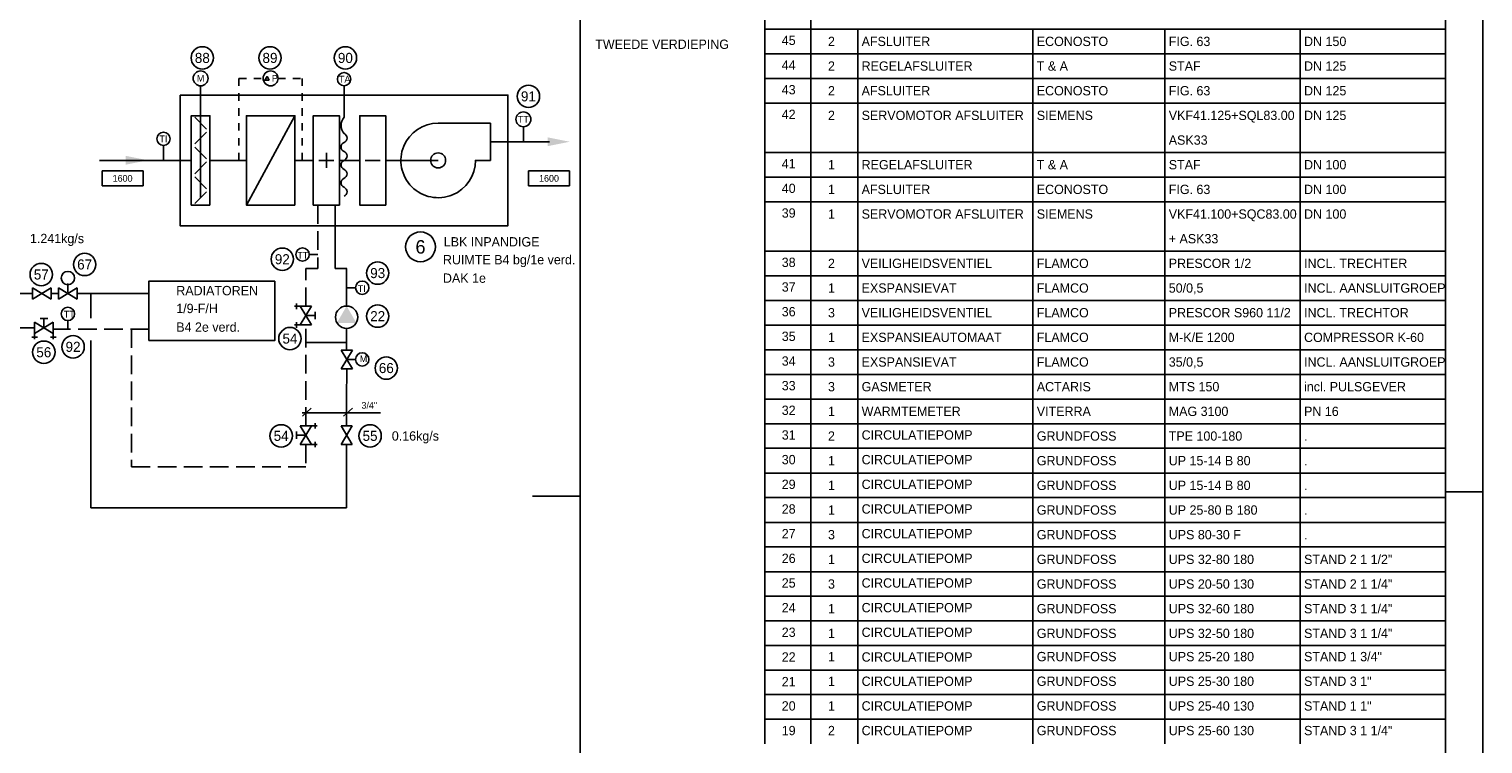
# Model space of a CAD drawing. Extents: x -783 to 603, y 238 to 1079.
# Tile 19 of 23: x 213 to 603, y 467 to 659. Entities that reach past the tile are written whole.
import ezdxf
from ezdxf.enums import TextEntityAlignment as Align

# ---------------------------------------------------------------- set-up
doc = ezdxf.new("R2010")
doc.units = 0
for name, pattern in [('2322107', [2000, 1000, 1000]), ('2322108', [7, 5, -2]), ('STABI22', [4, 2, -2])]:
    doc.linetypes.add(name, pattern=pattern)
doc.layers.get('0').update_dxf_attribs({"linetype": 'CONTINUOUS'})
for name, color, linetype in [('00KAD070', 5, 'CONTINUOUS'), ('BL$4----', 7, 'CONTINUOUS'), ('WL561---', 10, 'CONTINUOUS'), ('WL561---_AANVOER', 10, 'CONTINUOUS'), ('WL561---_RETOUR', 4, 'CONTINUOUS'), ('WL570---_TOEVOER', 3, 'CONTINUOUS'), ('WM541---', 1, 'CONTINUOUS'), ('WM561---', 1, 'CONTINUOUS')]:
    doc.layers.add(name, color=color, linetype=linetype)
doc.styles.add('BURO-018', font='BUROFONT.shx', dxfattribs={"height": 1.8})
doc.styles.add('BURO-025', font='BUROFONT.shx', dxfattribs={"height": 2.5})

# ---------------------------------------------------------------- blocks, each defined once
blk = doc.blocks.new('3048301A')
at = {"color": 0, "linetype": 'CONTINUOUS'}
for p, q in [((-2.5, 1.5), (2.5, -1.5)), ((-2.5, -3), (-2.5, 1.5)), ((2.5, 1.5), (-2.5, -1.5)), ((-1, 2.5), (1, 2.5)), ((0, 0), (0, 2.5)), ((2.5, -3), (2.5, 1.5)), ((-3.25, -2.5), (-1.75, -2.5)), ((1.75, -2.5), (3.25, -2.5))]:
    blk.add_line(p, q, dxfattribs=at)
at = {"color": 0, "linetype": 'CONTINUOUS', "style": 'BURO-018', "flags": 1}
blk.add_attdef('CV_MATCODE', (0, 0), '', height=1.8, dxfattribs=at)
blk = doc.blocks.new('3048301')
at = {"color": 0, "linetype": 'CONTINUOUS'}
for p, q in [((-2.5, 1.5), (2.5, -1.5)), ((-2.5, -1.5), (-2.5, 1.5)), ((2.5, 1.5), (-2.5, -1.5)), ((2.5, -1.5), (2.5, 1.5))]:
    blk.add_line(p, q, dxfattribs=at)
at = {"color": 0, "linetype": 'CONTINUOUS', "style": 'BURO-018', "flags": 1}
blk.add_attdef('CV_MATCODE', (0, 0), '', height=1.8, dxfattribs=at)
blk = doc.blocks.new('3048507')
at = {"color": 0, "linetype": 'CONTINUOUS'}
blk.add_circle((0, 0), 3, dxfattribs=at)
blk.add_solid([(-1.5, 2.6), (3, 0), (-1.5, -2.6)], dxfattribs=at)
at = {"color": 0, "linetype": 'CONTINUOUS', "style": 'BURO-018', "flags": 1}
blk.add_attdef('CV_MATCODE', (0, 0), '', height=1.8, dxfattribs=at)
blk = doc.blocks.new('30486013')
at = {"color": 0, "linetype": 'CONTINUOUS'}
blk.add_circle((0, 0), 2, dxfattribs=at)
at = {"color": 0, "linetype": 'CONTINUOUS', "style": 'BURO-018', "flags": 1}
blk.add_attdef('CV_MATCODE', (0, 0), '', height=1.8, dxfattribs=at)
blk = doc.blocks.new('3048601')
at = {"color": 0, "linetype": 'CONTINUOUS'}
blk.add_circle((0, 0), 2, dxfattribs=at)
at = {"color": 0, "linetype": 'CONTINUOUS', "style": 'BURO-018', "flags": 1}
blk.add_attdef('CV_MATCODE', (0, 0), '', height=1.8, dxfattribs=at)
blk = doc.blocks.new('AL-RNR')
at = {"color": 0, "linetype": 'CONTINUOUS'}
for p, q in [((-5.5, 2), (5.5, 2)), ((-5.5, -2), (-5.5, 2)), ((5.5, -2), (5.5, 2)), ((-5.5, -2), (5.5, -2))]:
    blk.add_line(p, q, dxfattribs=at)

msp = doc.modelspace()

# ---------------------------------------------------------------- hatches: boundary and pattern name
at = {"layer": 'WL570---_TOEVOER', "linetype": 'CONTINUOUS'}
for points in [[(352.41, 629.91), (358.3, 628.74), (352.41, 627.56), (352.41, 628.74)], [(239.31, 624.95), (245.2, 623.77), (239.31, 622.59), (239.31, 623.77)]]:
    msp.add_hatch(color=6, dxfattribs=at).paths.add_polyline_path(points)

# ---------------------------------------------------------------- linework, layer by layer
at = {"layer": '00KAD070', "linetype": 'CONTINUOUS'}
msp.add_line((593.05, 247.83), (593.05, 1068.83), dxfattribs=at)
at = {"layer": 'BL$4----', "color": 7}
for p, q in [((361.11, 802.69), (361.11, 533.67)), ((361.11, 533.67), (348.36, 533.67)), ((361.11, 533.67), (361.11, 363.09))]:
    msp.add_line(p, q, dxfattribs=at)
at = {"layer": 'WL561---', "color": 1, "linetype": 'STABI22'}
for p, q in [((280.14, 645.73), (286.64, 645.73)), ((286.64, 645.73), (286.64, 623.73))]:
    msp.add_line(p, q, dxfattribs=at)
msp.add_lwpolyline([(269.64, 623.73), (269.64, 645.73), (276.14, 645.73)], dxfattribs=at)
at = {"layer": 'WL561---', "color": 1}
msp.add_lwpolyline([(277.77, 645.22), (276.63, 645.22), (277.2, 646.2)], close=True, dxfattribs=at)
at = {"layer": 'WL561---', "color": 7}
for points in [[(253.89, 641.23), (253.89, 606.23), (341.74, 606.23), (341.74, 641.23)], [(279.28, 591.35), (245.55, 591.35), (245.55, 575.46), (279.28, 575.46)]]:
    msp.add_lwpolyline(points, close=True, dxfattribs=at)
at = {"layer": 'WL561---', "color": 3}
msp.add_lwpolyline([(337.05, 633.73), (323.05, 633.73, 2.414214), (333.05, 623.73), (337.05, 623.73)], format="xyb", close=True, dxfattribs=at)
msp.add_circle((323.05, 623.73), 2, dxfattribs=at)
at = {"layer": 'WL561---_AANVOER', "linetype": '2322107'}
for p, q in [((295.42, 611.73), (295.42, 594.73)), ((298.54, 594.73), (295.42, 594.73)), ((298.52, 594.73), (298.52, 584.67)), ((194.56, 588.05), (214.34, 588.05)), ((226.31, 588.05), (245.55, 588.05)), ((229.95, 588.05), (229.95, 581.44)), ((298.52, 578.67), (298.52, 572.86)), ((229.95, 575.44), (229.95, 530.59)), ((298.46, 574.93), (287.58, 574.93)), ((298.52, 559.75), (298.56, 567.86)), ((298.52, 559.75), (298.52, 552.55)), ((298.52, 547.55), (298.52, 530.59)), ((229.95, 530.59), (298.52, 530.59))]:
    msp.add_line(p, q, dxfattribs=at)
at = {"layer": 'WL561---_RETOUR', "linetype": '2322108'}
for p, q in [((290.83, 611.73), (290.83, 594.73)), ((290.83, 594.73), (287.58, 594.73)), ((287.58, 584.62), (287.58, 594.73)), ((214.9, 578.83), (194.01, 578.83)), ((245.55, 578.44), (219.9, 578.44)), ((240.89, 578.44), (240.89, 541.53)), ((287.58, 552.55), (287.58, 579.62)), ((287.58, 547.55), (287.58, 541.53)), ((240.89, 541.53), (287.58, 541.53))]:
    msp.add_line(p, q, dxfattribs=at)
at = {"layer": 'WL570---_TOEVOER', "color": 6, "linetype": 'CONTINUOUS'}
for p, q in [((336.93, 628.75), (342.39, 628.75)), ((342.39, 628.75), (352.9, 628.75)), ((244.23, 623.73), (232.31, 623.73)), ((244.23, 623.73), (256.75, 623.73)), ((261.89, 623.73), (271.64, 623.73)), ((261.89, 623.73), (271.64, 623.73)), ((284.64, 623.73), (289.58, 623.73)), ((302.02, 623.73), (296.58, 623.73)), ((309.02, 623.73), (323.05, 623.73))]:
    msp.add_line(p, q, dxfattribs=at)
at = {"layer": 'WL570---_TOEVOER'}
for points in [[(284.64, 611.73), (284.64, 635.73), (271.64, 635.73), (271.64, 611.73)], [(296.58, 611.73), (296.58, 635.73), (289.58, 635.73), (289.58, 611.73)], [(309.02, 611.73), (309.02, 635.73), (302.02, 635.73), (302.02, 611.73)]]:
    msp.add_lwpolyline(points, close=True, dxfattribs=at)
at = {"layer": 'WM541---'}
for p, q in [((286.65, 555.12), (289.04, 557.27)), ((297.65, 555.12), (300.05, 557.27)), ((286.61, 556.07), (307.6, 556.07))]:
    msp.add_line(p, q, dxfattribs=at)
at = {"layer": 'WM561---', "color": 3}
for p, q in [((603.05, 237.83), (603.05, 1078.83)), ((259.39, 613.73), (259.39, 643.73)), ((257.8, 635.32), (260.99, 632.14)), ((271.64, 611.73), (284.64, 635.73)), ((257.8, 628.14), (260.99, 631.32)), ((345.89, 628.75), (345.89, 632.75)), ((249.44, 623.73), (249.44, 627.73)), ((257.8, 627.32), (260.99, 624.14)), ((295.08, 623.73), (291.08, 623.73)), ((293.08, 625.73), (293.08, 621.73)), ((307.52, 623.73), (303.52, 623.73)), ((257.8, 620.14), (260.99, 623.32)), ((257.8, 619.32), (260.99, 616.14)), ((257.8, 612.14), (260.99, 615.32)), ((290.83, 598.5), (288.48, 598.5)), ((223.81, 588.36), (223.81, 590.7)), ((298.56, 589.6), (300.9, 589.6)), ((219.34, 588.05), (221.31, 588.05)), ((223.81, 580.79), (223.81, 578.44)), ((298.56, 570.36), (300.9, 570.36)), ((593.05, 534.83), (603.05, 534.83))]:
    msp.add_line(p, q, dxfattribs=at)
at = {"layer": 'WM561---', "linetype": '2322107'}
for p, q in [((410.58, 658.96), (410.58, 665.57)), ((422.97, 658.96), (422.97, 665.57)), ((410.58, 658.96), (593.05, 658.96)), ((410.58, 652.34), (410.58, 658.96)), ((422.97, 652.34), (422.97, 658.96)), ((435.49, 652.34), (435.49, 658.96)), ((482.44, 652.34), (482.44, 658.96)), ((517.8, 652.34), (517.8, 658.96)), ((554.07, 652.34), (554.07, 658.96)), ((410.58, 652.34), (593.05, 652.34)), ((410.58, 645.73), (410.58, 652.34)), ((422.97, 645.73), (422.97, 652.34)), ((435.49, 645.73), (435.49, 652.34)), ((482.44, 645.73), (482.44, 652.34)), ((517.8, 645.73), (517.8, 652.34)), ((554.07, 645.73), (554.07, 652.34)), ((410.58, 645.73), (593.05, 645.73)), ((410.58, 639.11), (410.58, 645.73)), ((422.97, 639.11), (422.97, 645.73)), ((435.49, 639.11), (435.49, 645.73)), ((435.49, 639.11), (435.49, 645.73)), ((482.44, 639.11), (482.44, 645.73)), ((482.44, 639.11), (482.44, 645.73)), ((517.8, 639.11), (517.8, 645.73)), ((517.8, 639.11), (517.8, 645.73)), ((554.07, 639.11), (554.07, 645.73)), ((554.07, 639.11), (554.07, 645.73)), ((410.58, 639.11), (593.05, 639.11)), ((410.58, 625.89), (410.58, 639.11)), ((422.97, 625.89), (422.97, 639.11)), ((435.49, 625.89), (435.49, 639.11)), ((482.44, 625.89), (482.44, 639.11)), ((517.8, 625.89), (517.8, 639.11)), ((554.07, 625.89), (554.07, 639.11)), ((410.58, 625.89), (593.05, 625.89)), ((410.58, 619.27), (410.58, 625.89)), ((422.97, 619.27), (422.97, 625.89)), ((435.49, 619.27), (435.49, 625.89)), ((482.44, 619.27), (482.44, 625.89)), ((517.8, 619.27), (517.8, 625.89)), ((554.07, 619.27), (554.07, 625.89)), ((410.58, 619.27), (593.05, 619.27)), ((410.58, 612.66), (410.58, 619.27)), ((422.97, 612.66), (422.97, 619.27)), ((435.49, 612.66), (435.49, 619.27)), ((482.44, 612.66), (482.44, 619.27)), ((517.8, 612.66), (517.8, 619.27)), ((554.07, 612.66), (554.07, 619.27)), ((410.58, 612.66), (593.05, 612.66)), ((410.58, 599.43), (410.58, 612.66)), ((422.97, 599.43), (422.97, 612.66)), ((435.49, 599.43), (435.49, 612.66)), ((482.44, 599.43), (482.44, 612.66)), ((517.8, 599.43), (517.8, 612.66)), ((554.07, 599.43), (554.07, 612.66)), ((410.58, 599.43), (593.05, 599.43)), ((410.58, 592.82), (410.58, 599.43)), ((422.97, 592.82), (422.97, 599.43)), ((435.49, 592.82), (435.49, 599.43)), ((482.44, 592.82), (482.44, 599.43)), ((517.8, 592.82), (517.8, 599.43)), ((554.07, 592.82), (554.07, 599.43)), ((410.58, 592.82), (593.05, 592.82)), ((410.58, 586.2), (410.58, 592.82)), ((422.97, 586.2), (422.97, 592.82)), ((435.49, 586.2), (435.49, 592.82)), ((482.44, 586.2), (482.44, 592.82)), ((517.8, 586.2), (517.8, 592.82)), ((554.07, 586.2), (554.07, 592.82)), ((410.58, 586.2), (593.05, 586.2)), ((410.58, 579.59), (410.58, 586.2)), ((422.97, 579.59), (422.97, 586.2)), ((435.49, 579.59), (435.49, 586.2)), ((482.44, 579.59), (482.44, 586.2)), ((517.8, 579.59), (517.8, 586.2)), ((554.07, 579.59), (554.07, 586.2)), ((410.58, 579.59), (593.05, 579.59)), ((410.58, 572.97), (410.58, 579.59)), ((422.97, 572.97), (422.97, 579.59)), ((435.49, 572.97), (435.49, 579.59)), ((482.44, 572.97), (482.44, 579.59)), ((517.8, 572.97), (517.8, 579.59)), ((554.07, 572.97), (554.07, 579.59)), ((410.58, 572.97), (593.05, 572.97)), ((410.58, 566.36), (410.58, 572.97)), ((422.97, 566.36), (422.97, 572.97)), ((435.49, 566.36), (435.49, 572.97)), ((482.44, 566.36), (482.44, 572.97)), ((517.8, 566.36), (517.8, 572.97)), ((554.07, 566.36), (554.07, 572.97)), ((410.58, 566.36), (593.05, 566.36)), ((410.58, 559.74), (410.58, 566.36)), ((422.97, 559.74), (422.97, 566.36)), ((435.49, 559.74), (435.49, 566.36)), ((482.44, 559.74), (482.44, 566.36)), ((517.8, 559.74), (517.8, 566.36)), ((554.07, 559.74), (554.07, 566.36)), ((410.58, 559.74), (593.05, 559.74)), ((410.58, 553.13), (410.58, 559.74)), ((422.97, 553.13), (422.97, 559.74)), ((435.49, 553.13), (435.49, 559.74)), ((482.44, 553.13), (482.44, 559.74)), ((517.8, 553.13), (517.8, 559.74)), ((554.07, 553.13), (554.07, 559.74)), ((410.58, 553.13), (593.05, 553.13)), ((410.58, 546.52), (410.58, 553.13)), ((422.97, 546.52), (422.97, 553.13)), ((435.49, 546.52), (435.49, 553.13)), ((482.44, 546.52), (482.44, 553.13)), ((517.8, 546.52), (517.8, 553.13)), ((554.07, 546.52), (554.07, 553.13)), ((410.58, 546.52), (593.05, 546.52)), ((410.58, 539.9), (410.58, 546.52)), ((422.97, 539.9), (422.97, 546.52)), ((435.49, 539.9), (435.49, 546.52)), ((482.44, 539.9), (482.44, 546.52)), ((517.8, 539.9), (517.8, 546.52)), ((554.07, 539.9), (554.07, 546.52)), ((410.58, 539.9), (593.05, 539.9)), ((410.58, 533.29), (410.58, 539.9)), ((422.97, 533.29), (422.97, 539.9)), ((435.49, 533.29), (435.49, 539.9)), ((482.44, 533.29), (482.44, 539.9)), ((517.8, 533.29), (517.8, 539.9)), ((554.07, 533.29), (554.07, 539.9)), ((410.58, 533.29), (593.05, 533.29)), ((410.58, 526.67), (410.58, 533.29)), ((422.97, 526.67), (422.97, 533.29)), ((435.49, 526.67), (435.49, 533.29)), ((482.44, 526.67), (482.44, 533.29)), ((517.8, 526.67), (517.8, 533.29)), ((554.07, 526.67), (554.07, 533.29)), ((410.58, 526.67), (593.05, 526.67)), ((410.58, 520.06), (410.58, 526.67)), ((422.97, 520.06), (422.97, 526.67)), ((435.49, 520.06), (435.49, 526.67)), ((482.44, 520.06), (482.44, 526.67)), ((517.8, 520.06), (517.8, 526.67)), ((554.07, 520.06), (554.07, 526.67)), ((410.58, 520.06), (593.05, 520.06)), ((410.58, 513.44), (410.58, 520.06)), ((422.97, 513.44), (422.97, 520.06)), ((435.49, 513.44), (435.49, 520.06)), ((482.44, 513.44), (482.44, 520.06)), ((517.8, 513.44), (517.8, 520.06)), ((554.07, 513.44), (554.07, 520.06)), ((410.58, 513.44), (593.05, 513.44)), ((410.58, 506.83), (410.58, 513.44)), ((422.97, 506.83), (422.97, 513.44)), ((435.49, 506.83), (435.49, 513.44)), ((482.44, 506.83), (482.44, 513.44)), ((517.8, 506.83), (517.8, 513.44)), ((554.07, 506.83), (554.07, 513.44)), ((410.58, 506.83), (593.05, 506.83)), ((410.58, 500.22), (410.58, 506.83)), ((422.97, 500.22), (422.97, 506.83)), ((435.49, 500.22), (435.49, 506.83)), ((482.44, 500.22), (482.44, 506.83)), ((517.8, 500.22), (517.8, 506.83)), ((554.07, 500.22), (554.07, 506.83)), ((410.58, 500.22), (593.05, 500.22)), ((410.58, 493.6), (410.58, 500.22)), ((422.97, 493.6), (422.97, 500.22)), ((435.49, 493.6), (435.49, 500.22)), ((482.44, 493.6), (482.44, 500.22)), ((517.8, 493.6), (517.8, 500.22)), ((554.07, 493.6), (554.07, 500.22)), ((410.58, 493.6), (593.05, 493.6)), ((410.58, 479.23), (410.58, 493.6)), ((422.97, 486.99), (422.97, 493.6)), ((435.49, 486.99), (435.49, 493.6)), ((482.44, 486.99), (482.44, 493.6)), ((517.8, 486.99), (517.8, 493.6)), ((554.07, 486.99), (554.07, 493.6)), ((422.97, 473.86), (422.97, 487.36)), ((435.49, 473.86), (435.49, 487.22)), ((482.44, 473.86), (482.44, 489.36)), ((517.8, 473.86), (517.8, 487.92)), ((554.07, 473.86), (554.07, 488.35)), ((410.58, 486.99), (593.05, 486.99)), ((410.58, 480.47), (593.05, 480.47)), ((410.58, 473.86), (410.58, 480.47)), ((410.58, 473.86), (593.05, 473.86)), ((410.58, 467.24), (410.58, 473.86)), ((422.97, 467.24), (422.97, 473.86)), ((435.49, 467.24), (435.49, 473.86)), ((482.44, 467.24), (482.44, 473.86)), ((517.8, 467.24), (517.8, 473.86)), ((554.07, 467.24), (554.07, 473.86))]:
    msp.add_line(p, q, dxfattribs=at)
at = {"layer": 'WM561---', "color": 3}
msp.add_lwpolyline([(297.83, 614.13, 0.666667), (297.83, 616.53, -0.666667), (297.83, 618.93, 0.666667), (297.83, 621.33, -0.666667), (297.83, 623.73, 0.666667), (297.83, 626.13, -0.666667), (297.83, 628.53, 0.666667), (297.83, 630.93, -0.363636), (297.83, 635.33), (297.83, 643.73)], format="xyb", dxfattribs=at)
msp.add_lwpolyline([(261.89, 611.73), (261.89, 635.73), (256.89, 635.73), (256.89, 611.73)], close=True, dxfattribs=at)
for centre, radius in [((278.14, 645.73), 2), ((297.83, 645.52), 1.79), ((249.44, 629.52), 1.79), ((286.7, 598.5), 1.79), ((223.81, 592.19), 1.79), ((302.69, 589.6), 1.79), ((223.81, 582.57), 1.79), ((302.69, 570.36), 1.79)]:
    msp.add_circle(centre, radius, dxfattribs=at)

# ---------------------------------------------------------------- block references
at = {"layer": 'WL561---', "color": 7}
ref = msp.add_blockref('3048601', (259.84, 651.22), dxfattribs=dict(at, xscale=1.5, yscale=1.5, zscale=1.5))
ref.add_attrib('CV_TEXT1', '88', dxfattribs={"layer": '0', "color": 1, "linetype": 'CONTINUOUS', "height": 2.7, "style": 'BURO-018'}).set_placement((259.84, 651.22), align=Align.MIDDLE)
ref = msp.add_blockref('3048601', (277.98, 651.22), dxfattribs=dict(at, xscale=1.5, yscale=1.5, zscale=1.5))
ref.add_attrib('CV_TEXT1', '89', dxfattribs={"layer": '0', "color": 1, "linetype": 'CONTINUOUS', "height": 2.7, "style": 'BURO-018'}).set_placement((277.98, 651.22), align=Align.MIDDLE)
ref = msp.add_blockref('3048601', (298.18, 651.22), dxfattribs=dict(at, xscale=1.5, yscale=1.5, zscale=1.5))
ref.add_attrib('CV_TEXT1', '90', dxfattribs={"layer": '0', "color": 1, "linetype": 'CONTINUOUS', "height": 2.7, "style": 'BURO-018'}).set_placement((298.18, 651.22), align=Align.MIDDLE)
ref = msp.add_blockref('3048601', (347.24, 640.91), dxfattribs=dict(at, xscale=1.5, yscale=1.5, zscale=1.5))
ref.add_attrib('CV_TEXT1', '91', dxfattribs={"layer": '0', "color": 1, "linetype": 'CONTINUOUS', "height": 2.7, "style": 'BURO-018'}).set_placement((347.24, 640.91), align=Align.MIDDLE)
ref = msp.add_blockref('AL-RNR', (238.48, 618.92), dxfattribs=at)
ref.add_attrib('AL_RNR', '1600', dxfattribs={"layer": '0', "color": 0, "linetype": 'CONTINUOUS', "height": 1.8, "style": 'BURO-018'}).set_placement((238.48, 618.92), align=Align.MIDDLE)
ref = msp.add_blockref('AL-RNR', (352.75, 618.92), dxfattribs=at)
ref.add_attrib('AL_RNR', '1600', dxfattribs={"layer": '0', "color": 0, "linetype": 'CONTINUOUS', "height": 1.8, "style": 'BURO-018'}).set_placement((352.75, 618.92), align=Align.MIDDLE)
ref = msp.add_blockref('3048601', (318.31, 600.55), dxfattribs=dict(at, xscale=2, yscale=2, zscale=2))
ref.add_attrib('CV_TEXT1', '6', dxfattribs={"layer": '0', "color": 1, "linetype": 'CONTINUOUS', "height": 3.6, "style": 'BURO-018'}).set_placement((318.31, 600.55), align=Align.MIDDLE)
ref = msp.add_blockref('3048601', (281.28, 597.23), dxfattribs=dict(at, xscale=1.5, yscale=1.5, zscale=1.5))
ref.add_attrib('CV_TEXT1', '92', dxfattribs={"layer": '0', "color": 1, "linetype": 'CONTINUOUS', "height": 2.7, "style": 'BURO-018'}).set_placement((281.28, 597.23), align=Align.MIDDLE)
ref = msp.add_blockref('3048601', (228.31, 595.83), dxfattribs=dict(at, xscale=1.5, yscale=1.5, zscale=1.5))
ref.add_attrib('CV_TEXT1', '67', dxfattribs={"layer": '0', "color": 1, "linetype": 'CONTINUOUS', "height": 2.7, "style": 'BURO-018'}).set_placement((228.31, 595.83), align=Align.MIDDLE)
ref = msp.add_blockref('3048601', (306.84, 593.52), dxfattribs=dict(at, xscale=1.5, yscale=1.5, zscale=1.5))
ref.add_attrib('CV_TEXT1', '93', dxfattribs={"layer": '0', "color": 1, "linetype": 'CONTINUOUS', "height": 2.7, "style": 'BURO-018'}).set_placement((306.84, 593.52), align=Align.MIDDLE)
ref = msp.add_blockref('3048601', (216.68, 593.12), dxfattribs=dict(at, xscale=1.5, yscale=1.5, zscale=1.5))
ref.add_attrib('CV_TEXT1', '57', dxfattribs={"layer": '0', "color": 1, "linetype": 'CONTINUOUS', "height": 2.7, "style": 'BURO-018'}).set_placement((216.68, 593.12), align=Align.MIDDLE)
ref = msp.add_blockref('3048601', (306.84, 581.98), dxfattribs=dict(at, xscale=1.5, yscale=1.5, zscale=1.5))
ref.add_attrib('CV_TEXT1', '22', dxfattribs={"layer": '0', "color": 1, "linetype": 'CONTINUOUS', "height": 2.7, "style": 'BURO-018'}).set_placement((306.84, 581.98), align=Align.MIDDLE)
ref = msp.add_blockref('3048601', (225.2, 573.74), dxfattribs=dict(at, xscale=1.5, yscale=1.5, zscale=1.5))
ref.add_attrib('CV_TEXT1', '92', dxfattribs={"layer": '0', "color": 1, "linetype": 'CONTINUOUS', "height": 2.7, "style": 'BURO-018'}).set_placement((225.2, 573.74), align=Align.MIDDLE)
ref = msp.add_blockref('3048601', (283.33, 575.94), dxfattribs=dict(at, xscale=1.5, yscale=1.5, zscale=1.5))
ref.add_attrib('CV_TEXT1', '54', dxfattribs={"layer": '0', "color": 1, "linetype": 'CONTINUOUS', "height": 2.7, "style": 'BURO-018'}).set_placement((283.33, 575.94), align=Align.MIDDLE)
ref = msp.add_blockref('3048601', (217.36, 572.29), dxfattribs=dict(at, xscale=1.5, yscale=1.5, zscale=1.5))
ref.add_attrib('CV_TEXT1', '56', dxfattribs={"layer": '0', "color": 1, "linetype": 'CONTINUOUS', "height": 2.7, "style": 'BURO-018'}).set_placement((217.36, 572.29), align=Align.MIDDLE)
ref = msp.add_blockref('3048601', (309.15, 568.05), dxfattribs=dict(at, xscale=1.5, yscale=1.5, zscale=1.5))
ref.add_attrib('CV_TEXT1', '66', dxfattribs={"layer": '0', "color": 1, "linetype": 'CONTINUOUS', "height": 2.7, "style": 'BURO-018'}).set_placement((309.15, 568.05), align=Align.MIDDLE)
ref = msp.add_blockref('3048601', (280.97, 549.85), dxfattribs=dict(at, xscale=1.5, yscale=1.5, zscale=1.5))
ref.add_attrib('CV_TEXT1', '54', dxfattribs={"layer": '0', "color": 1, "linetype": 'CONTINUOUS', "height": 2.7, "style": 'BURO-018'}).set_placement((280.97, 549.85), align=Align.MIDDLE)
ref = msp.add_blockref('3048601', (304.8, 549.85), dxfattribs=dict(at, xscale=1.5, yscale=1.5, zscale=1.5))
ref.add_attrib('CV_TEXT1', '55', dxfattribs={"layer": '0', "color": 1, "linetype": 'CONTINUOUS', "height": 2.7, "style": 'BURO-018'}).set_placement((304.8, 549.85), align=Align.MIDDLE)
at = {"layer": 'WM561---', "color": 3}
ref = msp.add_blockref('30486013', (259.39, 645.73), dxfattribs=at)
ref.add_attrib('CV_TEXT1', 'M', dxfattribs={"layer": '0', "color": 1, "height": 1.8, "style": 'BURO-018'}).set_placement((259.39, 645.73), align=Align.MIDDLE)
ref = msp.add_blockref('30486013', (345.89, 634.75), dxfattribs=dict(at, xscale=-1))
ref.add_attrib('CV_TEXT1', 'TT', dxfattribs={"layer": '0', "color": 1, "height": 1.8, "style": 'BURO-018'}).set_placement((345.89, 634.75), align=Align.MIDDLE)
for name, p in [('3048301', (216.84, 588.05)), ('3048301A', (217.4, 578.83))]:
    msp.add_blockref(name, p, dxfattribs=at)
for name, p, rotation in [('3048301', (223.81, 588.05), 180), ('3048301A', (287.58, 582.12), 270), ('3048507', (298.52, 581.67), 90), ('3048301', (298.56, 570.36), 270), ('3048301A', (287.58, 550.05), 90), ('3048301', (298.52, 550.05), 90)]:
    msp.add_blockref(name, p, dxfattribs=dict(at, rotation=rotation))

# ---------------------------------------------------------------- texts
at = {"layer": 'WL561---', "color": 7, "style": 'BURO-025'}
for s, p in [('TWEEDE VERDIEPING', (365.15, 653.63)), ('1.241kg/s', (213.65, 601.54)), ('LBK INPANDIGE', (324.56, 600.65)), ('RUIMTE B4 bg/1e verd.', (324.33, 595.86)), ('DAK 1e', (324.33, 590.91)), ('RADIATOREN', (252.86, 587.57)), ('1/9-F/H', (252.86, 582.78)), ('B4 2e verd.', (252.86, 577.78)), ('0.16kg/s', (310.63, 548.59))]:
    msp.add_text(s, height=2.5, dxfattribs=at).set_placement(p)
at = {"layer": 'WL561---', "color": 1, "style": 'BURO-018'}
for s, p in [('P', (278.46, 644.84)), ('TA', (296.46, 644.62)), ('TI', (248.36, 628.62)), ('TT', (285.31, 597.36)), ('TI', (301.5, 588.46)), ('TT', (222.7, 581.6)), ('M', (302.04, 569.63))]:
    msp.add_text(s, height=1.8, dxfattribs=at).set_placement(p)
at = {"layer": 'WM541---', "color": 1, "style": 'BURO-018'}
msp.add_text('3/4"', height=1.8, dxfattribs=at).set_placement((302.49, 557.15))
at = {"layer": 'WM561---', "color": 140, "linetype": '2322107', "style": 'BURO-025'}
for s, p in [('45', (415.13, 654.68)), ('2', (427.52, 654.4)), ('AFSLUITER', (436.54, 654.4)), ('ECONOSTO', (483.48, 654.4)), ('FIG. 63', (518.85, 654.4)), ('DN 150', (555.11, 654.4)), ('44', (415.13, 648.06)), ('2', (427.52, 647.79)), ('REGELAFSLUITER', (436.54, 647.79)), ('T & A', (483.48, 647.79)), ('STAF', (518.85, 647.79)), ('DN 125', (555.11, 647.79)), ('43', (415.13, 641.45)), ('2', (427.52, 641.17)), ('AFSLUITER', (436.54, 641.17)), ('ECONOSTO', (483.48, 641.17)), ('FIG. 63', (518.85, 641.17)), ('DN 125', (555.11, 641.17)), ('42', (415.13, 634.84)), ('2', (427.52, 634.56)), ('SERVOMOTOR AFSLUITER', (436.54, 634.56)), ('SIEMENS', (483.48, 634.56)), ('VKF41.125+SQL83.00', (518.85, 634.56)), ('DN 125', (555.11, 634.56)), ('ASK33', (518.85, 627.94)), ('41', (415.13, 621.61)), ('1', (427.52, 621.33)), ('REGELAFSLUITER', (436.54, 621.33)), ('T & A', (483.48, 621.33)), ('STAF', (518.85, 621.33)), ('DN 100', (555.11, 621.33)), ('40', (415.13, 614.99)), ('1', (427.52, 614.71)), ('AFSLUITER', (436.54, 614.71)), ('ECONOSTO', (483.48, 614.71)), ('FIG. 63', (518.85, 614.71)), ('DN 100', (555.11, 614.71)), ('39', (415.13, 608.38)), ('1', (427.52, 608.1)), ('SERVOMOTOR AFSLUITER', (436.54, 608.1)), ('SIEMENS', (483.48, 608.1)), ('VKF41.100+SQC83.00', (518.85, 608.1)), ('DN 100', (555.11, 608.1)), ('+ ASK33', (518.85, 601.49)), ('38', (415.13, 595.15)), ('2', (427.52, 594.87)), ('VEILIGHEIDSVENTIEL', (436.54, 594.87)), ('FLAMCO', (483.48, 594.87)), ('PRESCOR 1/2', (518.85, 594.87)), ('INCL. TRECHTER', (555.11, 594.87)), ('37', (415.13, 588.54)), ('1', (427.52, 588.26)), ('EXSPANSIEVAT', (436.54, 588.26)), ('FLAMCO', (483.48, 588.26)), ('50/0,5', (518.85, 588.26)), ('INCL. AANSLUITGROEP', (555.11, 588.26)), ('36', (415.13, 581.92)), ('3', (427.52, 581.64)), ('VEILIGHEIDSVENTIEL', (436.54, 581.64)), ('FLAMCO', (483.48, 581.64)), ('PRESCOR S960 11/2', (518.85, 581.64)), ('INCL. TRECHTOR', (555.11, 581.64)), ('35', (415.13, 575.31)), ('1', (427.52, 575.03)), ('EXSPANSIEAUTOMAAT', (436.54, 575.03)), ('FLAMCO', (483.48, 575.03)), ('M-K/E 1200', (518.85, 575.03)), ('COMPRESSOR K-60', (555.11, 575.03)), ('34', (415.13, 568.69)), ('3', (427.52, 568.42)), ('EXSPANSIEVAT', (436.54, 568.42)), ('FLAMCO', (483.48, 568.42)), ('35/0,5', (518.85, 568.42)), ('INCL. AANSLUITGROEP', (555.11, 568.42)), ('33', (415.13, 562.08)), ('3', (427.52, 561.8)), ('GASMETER', (436.54, 561.8)), ('ACTARIS', (483.48, 561.8)), ('MTS 150', (518.85, 561.8)), ('incl. PULSGEVER', (555.11, 561.8)), ('32', (415.13, 555.47)), ('1', (427.52, 555.19)), ('WARMTEMETER', (436.54, 555.19)), ('VITERRA', (483.48, 555.19)), ('MAG 3100', (518.85, 555.19)), ('PN 16', (555.11, 555.19)), ('31', (415.13, 548.85)), ('2', (427.52, 548.57)), ('CIRCULATIEPOMP ', (436.54, 548.85)), ('GRUNDFOSS', (483.48, 548.57)), ('TPE 100-180', (518.85, 548.57)), ('.', (555.11, 548.57)), ('30', (415.13, 542.24)), ('1', (427.52, 541.96)), ('CIRCULATIEPOMP ', (436.54, 542.24)), ('GRUNDFOSS', (483.48, 541.96)), ('UP 15-14 B 80', (518.85, 541.96)), ('.', (555.11, 541.96)), ('29', (415.13, 535.62)), ('1', (427.52, 535.34)), ('CIRCULATIEPOMP ', (436.54, 535.62)), ('GRUNDFOSS', (483.48, 535.34)), ('UP 15-14 B 80', (518.85, 535.34)), ('.', (555.11, 535.34)), ('28', (415.13, 529.01)), ('1', (427.52, 528.73)), ('CIRCULATIEPOMP ', (436.54, 529.01)), ('GRUNDFOSS', (483.48, 528.73)), ('UP 25-80 B 180', (518.85, 528.73)), ('.', (555.11, 528.73)), ('27', (415.13, 522.39)), ('3', (427.52, 522.12)), ('CIRCULATIEPOMP ', (436.54, 522.39)), ('GRUNDFOSS', (483.48, 522.12)), ('UPS 80-30 F', (518.85, 522.12)), ('.', (555.11, 522.12)), ('26', (415.13, 515.78)), ('CIRCULATIEPOMP ', (436.54, 515.78)), ('1', (427.52, 515.5)), ('GRUNDFOSS', (483.48, 515.5)), ('UPS 32-80 180', (518.85, 515.5)), ('STAND 2 1 1/2"', (555.11, 515.5)), ('25', (415.13, 509.17)), ('3', (427.52, 508.89)), ('CIRCULATIEPOMP ', (436.54, 509.17)), ('GRUNDFOSS', (483.48, 508.89)), ('UPS 20-50 130', (518.85, 508.89)), ('STAND 2 1 1/4"', (555.11, 508.89)), ('24', (415.13, 502.55)), ('1', (427.52, 502.27)), ('CIRCULATIEPOMP ', (436.54, 502.55)), ('GRUNDFOSS', (483.48, 502.27)), ('UPS 32-60 180', (518.85, 502.27)), ('STAND 3 1 1/4"', (555.11, 502.27)), ('23', (415.13, 495.94)), ('1', (427.52, 495.66)), ('CIRCULATIEPOMP ', (436.54, 495.94)), ('GRUNDFOSS', (483.48, 495.66)), ('UPS 32-50 180', (518.85, 495.66)), ('STAND 3 1 1/4"', (555.11, 495.66)), ('22', (415.13, 489.32)), ('1', (427.52, 489.42)), ('CIRCULATIEPOMP ', (436.54, 489.32)), ('GRUNDFOSS', (483.48, 489.42)), ('UPS 25-20 180', (518.85, 489.42)), ('STAND 1 3/4"', (555.11, 489.42)), ('21', (415.13, 482.71)), ('1', (427.52, 482.81)), ('CIRCULATIEPOMP ', (436.54, 482.81)), ('GRUNDFOSS', (483.48, 482.81)), ('UPS 25-30 180', (518.85, 482.81)), ('STAND 3 1"', (555.11, 482.81)), ('20', (415.13, 476.19)), ('1', (427.52, 476.19)), ('CIRCULATIEPOMP ', (436.54, 476.19)), ('GRUNDFOSS', (483.48, 476.19)), ('UPS 25-40 130', (518.85, 476.19)), ('STAND 1 1"', (555.11, 476.19)), ('19', (415.13, 469.58)), ('2', (427.52, 469.58)), ('CIRCULATIEPOMP ', (436.54, 469.58)), ('GRUNDFOSS', (483.48, 469.58)), ('UPS 25-60 130', (518.85, 469.58)), ('STAND 3 1 1/4"', (555.11, 469.58))]:
    msp.add_text(s, height=2.5, dxfattribs=at).set_placement(p)

doc.saveas('drawing.dxf')
